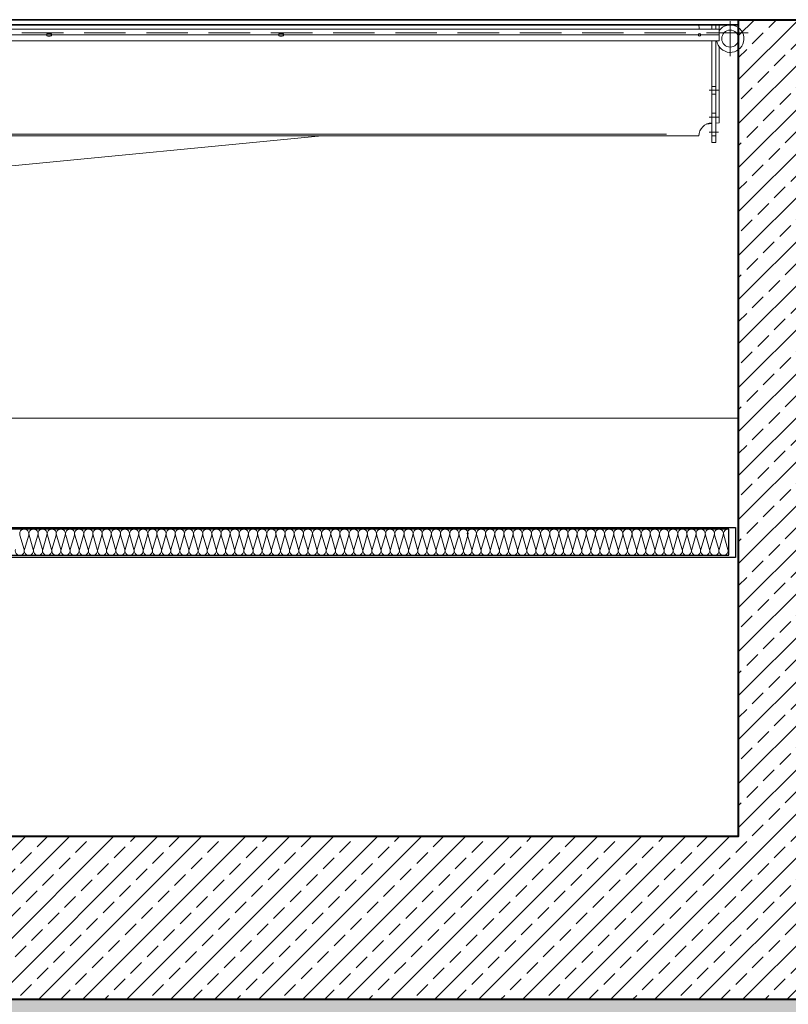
# Model space of a CAD drawing. Header units: millimetres. Extents: x 16720 to 74016, y 25810 to 81213.
# Tile 171 of 256: x 32489 to 32607, y 42122 to 42273. Entities that reach past the tile are written whole.
import ezdxf

# ---------------------------------------------------------------- set-up
doc = ezdxf.new("R2010")
doc.units = ezdxf.units.MM
doc.linetypes.add('DASHED2', pattern=[9.525, 6.35, -3.175])
for name, color, linetype, lineweight in [('1', 7, 'Continuous', 9), ('_GRUBE', 7, 'Continuous', 40), ('_HATCH', 157, 'Continuous', 5), ('_IZOLACJA TERM.', 94, 'BATTING', 9), ('_OPISY', 110, 'Continuous', 9), ('_STAL', 113, 'Continuous', 35), ('_WIDOKOWE', 252, 'Continuous', 9), ('_WYMIAR', 151, 'Continuous', 9), ('_ŚREDNIE', 90, 'Continuous', 25)]:
    doc.layers.add(name, color=color, linetype=linetype, lineweight=lineweight)
doc.styles.add('ROMANS 50', font='romans.shx', dxfattribs={"width": 0.7, "height": 10})
doc.linetypes.add('BATTING', pattern='A,0.00254,-2.54,[134,ltypeshp.shx,S=2.54,R=0,X=-2.54,Y=0],-5.08,[134,ltypeshp.shx,S=2.54,R=180,X=2.54,Y=0],-2.54', length=10.16254)
doc.dimstyles.new('DOM w 50', dxfattribs={"dimscale": 3, "dimtxt": 10, "dimasz": 0.3, "dimexe": 1.25, "dimexo": 2, "dimgap": 1, "dimtad": 1, "dimdec": 0, "dimtxsty": 'ROMANS 50', "dimblk1": 'wymgreg', "dimblk2": 'wymgregII', "dimsah": 1, "dimcen": 2.5, "dimdle": 1, "dimse1": 1, "dimse2": 1, "dimclre": 254, "dimadec": 0, "dimazin": 0, "dimtfac": 1, "dimtdec": 0, "dimtix": 1, "dimtmove": 1, "dimatfit": 3, "dimfxl": 1.25, "dimarcsym": 0})

# ---------------------------------------------------------------- blocks, each defined once
blk = doc.blocks.new('rampa')
at = {"layer": '_IZOLACJA TERM.', "linetype": 'ByBlock', "ltscale": 0.58}
for p, q in [((-708.5, -790.7), (-702.1, -812.7)), ((-695.1, -790.7), (-701.5, -812.7)), ((-694.5, -790.7), (-688.1, -812.7)), ((-681.1, -790.7), (-687.5, -812.7)), ((-680.5, -790.7), (-674.1, -812.7)), ((-667.1, -790.7), (-673.5, -812.7)), ((-666.5, -790.7), (-660.1, -812.7)), ((-653.1, -790.7), (-659.5, -812.7)), ((-652.5, -790.7), (-646.1, -812.7)), ((-639.1, -790.7), (-645.5, -812.7)), ((-638.5, -790.7), (-632.1, -812.7)), ((-625.1, -790.7), (-631.5, -812.7)), ((-624.5, -790.7), (-618.1, -812.7)), ((-611.1, -790.7), (-617.5, -812.7)), ((-610.5, -790.7), (-604.1, -812.7)), ((-597.1, -790.7), (-603.5, -812.7)), ((-596.5, -790.7), (-590.1, -812.7)), ((-583.1, -790.7), (-589.5, -812.7)), ((-582.5, -790.7), (-576.1, -812.7)), ((-569.1, -790.7), (-575.5, -812.7)), ((-568.5, -790.7), (-562.1, -812.7)), ((-555.1, -790.7), (-561.5, -812.7)), ((-554.5, -790.7), (-548.1, -812.7)), ((-541.1, -790.7), (-547.5, -812.7)), ((-540.5, -790.7), (-534.1, -812.7)), ((-527.1, -790.7), (-533.5, -812.7)), ((-526.5, -790.7), (-520.1, -812.7)), ((-513.1, -790.7), (-519.5, -812.7)), ((-512.5, -790.7), (-506.1, -812.7)), ((-499.1, -790.7), (-505.5, -812.7)), ((-498.5, -790.7), (-492.1, -812.7)), ((-485.1, -790.7), (-491.5, -812.7)), ((-484.5, -790.7), (-478.1, -812.7)), ((-471.1, -790.7), (-477.5, -812.7)), ((-470.5, -790.7), (-464.1, -812.7)), ((-457.1, -790.7), (-463.5, -812.7)), ((-456.5, -790.7), (-450.1, -812.7)), ((-443.1, -790.7), (-449.5, -812.7)), ((-442.5, -790.7), (-436.1, -812.7)), ((-429.1, -790.7), (-435.5, -812.7)), ((-428.5, -790.7), (-422.1, -812.7)), ((-415.1, -790.7), (-421.5, -812.7)), ((-414.5, -790.7), (-408.1, -812.7)), ((-401.1, -790.7), (-407.5, -812.7)), ((-400.5, -790.7), (-394.1, -812.7)), ((-387.1, -790.7), (-393.5, -812.7)), ((-386.5, -790.7), (-380.1, -812.7)), ((-373.1, -790.7), (-379.5, -812.7)), ((-372.5, -790.7), (-366.1, -812.7)), ((-359.1, -790.7), (-365.5, -812.7)), ((-358.5, -790.7), (-352.1, -812.7)), ((-345.1, -790.7), (-351.5, -812.7)), ((-344.5, -790.7), (-338.1, -812.7)), ((-331.1, -790.7), (-337.5, -812.7)), ((-330.5, -790.7), (-324.1, -812.7)), ((-317.1, -790.7), (-323.5, -812.7)), ((-316.5, -790.7), (-310.1, -812.7)), ((-303.1, -790.7), (-309.5, -812.7)), ((-302.5, -790.7), (-296.1, -812.7)), ((-289.1, -790.7), (-295.5, -812.7)), ((-288.5, -790.7), (-282.1, -812.7)), ((-275.1, -790.7), (-281.5, -812.7)), ((-274.5, -790.7), (-268.1, -812.7)), ((-261.1, -790.7), (-267.5, -812.7)), ((-260.5, -790.7), (-254.1, -812.7)), ((-247.1, -790.7), (-253.5, -812.7)), ((-246.5, -790.7), (-240.1, -812.7)), ((-233.1, -790.7), (-239.5, -812.7)), ((-232.5, -790.7), (-226.1, -812.7)), ((-219.1, -790.7), (-225.5, -812.7)), ((-218.5, -790.7), (-212.1, -812.7)), ((-205.1, -790.7), (-211.5, -812.7)), ((-204.5, -790.7), (-198.1, -812.7)), ((-191.1, -790.7), (-197.5, -812.7)), ((-190.5, -790.7), (-184.1, -812.7)), ((-177.1, -790.7), (-183.5, -812.7)), ((-176.5, -790.7), (-170.1, -812.7)), ((-163.1, -790.7), (-169.5, -812.7)), ((-162.5, -790.7), (-156.1, -812.7)), ((-149.1, -790.7), (-155.5, -812.7)), ((-148.5, -790.7), (-142.1, -812.7)), ((-135.1, -790.7), (-141.5, -812.7)), ((-134.5, -790.7), (-128.1, -812.7)), ((-121.1, -790.7), (-127.5, -812.7)), ((-120.5, -790.7), (-114.1, -812.7)), ((-107.1, -790.7), (-113.5, -812.7)), ((-106.5, -790.7), (-100.1, -812.7)), ((-93.1, -790.7), (-99.5, -812.7)), ((-92.5, -790.7), (-86.1, -812.7)), ((-79.1, -790.7), (-85.5, -812.7)), ((-78.5, -790.7), (-72.1, -812.7)), ((-65.1, -790.7), (-71.5, -812.7)), ((-64.5, -790.7), (-58.1, -812.7)), ((-51.1, -790.7), (-57.5, -812.7)), ((-50.5, -790.7), (-44.1, -812.7)), ((-37.1, -790.7), (-43.5, -812.7)), ((-36.5, -790.7), (-30.1, -812.7)), ((-23.1, -790.7), (-29.5, -812.7)), ((-23.6, -790.7), (-17.2, -812.7)), ((-10.2, -790.7), (-16.6, -812.7)), ((-9.6, -790.7), (-3.2, -812.7)), ((3.8, -790.7), (-2.6, -812.7)), ((4.4, -790.7), (10.8, -812.7)), ((17.8, -790.7), (11.4, -812.7)), ((18.4, -790.7), (24.8, -812.7)), ((31.8, -790.7), (25.4, -812.7)), ((32.4, -790.7), (38.8, -812.7)), ((45.8, -790.7), (39.4, -812.7)), ((46.4, -790.7), (52.8, -812.7)), ((59.8, -790.7), (53.4, -812.7)), ((60.4, -790.7), (66.8, -812.7)), ((73.8, -790.7), (67.4, -812.7)), ((74.4, -790.7), (80.8, -812.7)), ((87.8, -790.7), (81.4, -812.7)), ((88.4, -790.7), (94.8, -812.7)), ((101.8, -790.7), (95.4, -812.7)), ((102.4, -790.7), (108.8, -812.7)), ((115.8, -790.7), (109.4, -812.7)), ((116.4, -790.7), (122.8, -812.7)), ((129.8, -790.7), (123.4, -812.7)), ((130.4, -790.7), (136.8, -812.7)), ((143.8, -790.7), (137.4, -812.7)), ((144.4, -790.7), (150.8, -812.7)), ((157.8, -790.7), (151.4, -812.7)), ((158.4, -790.7), (164.8, -812.7)), ((171.8, -790.7), (165.4, -812.7)), ((172.4, -790.7), (178.8, -812.7)), ((185.8, -790.7), (179.4, -812.7)), ((186.4, -790.7), (192.8, -812.7)), ((199.8, -790.7), (193.4, -812.7)), ((200.4, -790.7), (206.8, -812.7)), ((213.8, -790.7), (207.4, -812.7)), ((214.4, -790.7), (220.8, -812.7)), ((227.8, -790.7), (221.4, -812.7)), ((228.4, -790.7), (234.8, -812.7)), ((241.8, -790.7), (235.4, -812.7)), ((242.4, -790.7), (248.8, -812.7)), ((255.8, -790.7), (249.4, -812.7)), ((256.4, -790.7), (262.8, -812.7)), ((269.8, -790.7), (263.4, -812.7)), ((270.4, -790.7), (276.8, -812.7)), ((283.8, -790.7), (277.4, -812.7)), ((284.4, -790.7), (290.8, -812.7)), ((297.8, -790.7), (291.4, -812.7)), ((298.4, -790.7), (304.8, -812.7)), ((311.8, -790.7), (305.4, -812.7)), ((312.4, -790.7), (318.8, -812.7)), ((325.8, -790.7), (319.4, -812.7)), ((326.4, -790.7), (332.8, -812.7)), ((339.8, -790.7), (333.4, -812.7)), ((340.4, -790.7), (346.8, -812.7)), ((353.8, -790.7), (347.4, -812.7)), ((354.4, -790.7), (360.8, -812.7)), ((367.8, -790.7), (361.4, -812.7)), ((368.4, -790.7), (374.8, -812.7))]:
    blk.add_line(p, q, dxfattribs=at)
for centre, start, end in [((-701.8, -788.7), 343.7398, 196.2602), ((-687.8, -788.7), 343.7398, 196.2602), ((-673.8, -788.7), 343.7398, 196.2602), ((-659.8, -788.7), 343.7398, 196.2602), ((-645.8, -788.7), 343.7398, 196.2602), ((-631.8, -788.7), 343.7398, 196.2602), ((-617.8, -788.7), 343.7398, 196.2602), ((-603.8, -788.7), 343.7398, 196.2602), ((-589.8, -788.7), 343.7398, 196.2602), ((-575.8, -788.7), 343.7398, 196.2602), ((-561.8, -788.7), 343.7398, 196.2602), ((-547.8, -788.7), 343.7398, 196.2602), ((-533.8, -788.7), 343.7398, 196.2602), ((-519.8, -788.7), 343.7398, 196.2602), ((-505.8, -788.7), 343.7398, 196.2602), ((-491.8, -788.7), 343.7398, 196.2602), ((-477.8, -788.7), 343.7398, 196.2602), ((-463.8, -788.7), 343.7398, 196.2602), ((-449.8, -788.7), 343.7398, 196.2602), ((-435.8, -788.7), 343.7398, 196.2602), ((-421.8, -788.7), 343.7398, 196.2602), ((-407.8, -788.7), 343.7398, 196.2602), ((-393.8, -788.7), 343.7398, 196.2602), ((-379.8, -788.7), 343.7398, 196.2602), ((-365.8, -788.7), 343.7398, 196.2602), ((-351.8, -788.7), 343.7398, 196.2602), ((-337.8, -788.7), 343.7398, 196.2602), ((-323.8, -788.7), 343.7398, 196.2602), ((-309.8, -788.7), 343.7398, 196.2602), ((-295.8, -788.7), 343.7398, 196.2602), ((-281.8, -788.7), 343.7398, 196.2602), ((-267.8, -788.7), 343.7398, 196.2602), ((-253.8, -788.7), 343.7398, 196.2602), ((-239.8, -788.7), 343.7398, 196.2602), ((-225.8, -788.7), 343.7398, 196.2602), ((-211.8, -788.7), 343.7398, 196.2602), ((-197.8, -788.7), 343.7398, 196.2602), ((-183.8, -788.7), 343.7398, 196.2602), ((-169.8, -788.7), 343.7398, 196.2602), ((-155.8, -788.7), 343.7398, 196.2602), ((-141.8, -788.7), 343.7398, 196.2602), ((-127.8, -788.7), 343.7398, 196.2602), ((-113.8, -788.7), 343.7398, 196.2602), ((-99.8, -788.7), 343.7398, 196.2602), ((-85.8, -788.7), 343.7398, 196.2602), ((-71.8, -788.7), 343.7398, 196.2602), ((-57.8, -788.7), 343.7398, 196.2602), ((-43.8, -788.7), 343.7398, 196.2602), ((-29.8, -788.7), 343.7398, 196.2602), ((-16.9, -788.7), 343.7398, 196.2602), ((-2.9, -788.7), 343.7398, 196.2602), ((11.1, -788.7), 343.7398, 196.2602), ((25.1, -788.7), 343.7398, 196.2602), ((39.1, -788.7), 343.7398, 196.2602), ((53.1, -788.7), 343.7398, 196.2602), ((67.1, -788.7), 343.7398, 196.2602), ((81.1, -788.7), 343.7398, 196.2602), ((95.1, -788.7), 343.7398, 196.2602), ((109.1, -788.7), 343.7398, 196.2602), ((123.1, -788.7), 343.7398, 196.2602), ((137.1, -788.7), 343.7398, 196.2602), ((151.1, -788.7), 343.7398, 196.2602), ((165.1, -788.7), 343.7398, 196.2602), ((179.1, -788.7), 343.7398, 196.2602), ((193.1, -788.7), 343.7398, 196.2602), ((207.1, -788.7), 343.7398, 196.2602), ((221.1, -788.7), 90, 196.2602), ((221.1, -788.7), 343.7398, 90), ((235.1, -788.7), 343.7398, 196.2602), ((249.1, -788.7), 343.7398, 196.2602), ((263.1, -788.7), 343.7398, 196.2602), ((277.1, -788.7), 343.7398, 196.2602), ((291.1, -788.7), 343.7398, 196.2602), ((305.1, -788.7), 343.7398, 196.2602), ((319.1, -788.7), 343.7398, 196.2602), ((333.1, -788.7), 343.7398, 196.2602), ((347.1, -788.7), 343.7398, 196.2602), ((361.1, -788.7), 343.7398, 196.2602), ((375.1, -788.7), 78.9026, 196.2602), ((-708.8, -814.7), 163.7398, 16.2602), ((-694.8, -814.7), 163.7398, 16.2602), ((-680.8, -814.7), 163.7398, 16.2602), ((-666.8, -814.7), 163.7398, 16.2602), ((-652.8, -814.7), 163.7398, 16.2602), ((-638.8, -814.7), 163.7398, 16.2602), ((-624.8, -814.7), 163.7398, 16.2602), ((-610.8, -814.7), 163.7398, 16.2602), ((-596.8, -814.7), 163.7398, 16.2602), ((-582.8, -814.7), 163.7398, 16.2602), ((-568.8, -814.7), 163.7398, 16.2602), ((-554.8, -814.7), 163.7398, 16.2602), ((-540.8, -814.7), 163.7398, 16.2602), ((-526.8, -814.7), 163.7398, 16.2602), ((-512.8, -814.7), 163.7398, 16.2602), ((-498.8, -814.7), 163.7398, 16.2602), ((-484.8, -814.7), 163.7398, 16.2602), ((-470.8, -814.7), 163.7398, 16.2602), ((-456.8, -814.7), 163.7398, 16.2602), ((-442.8, -814.7), 163.7398, 16.2602), ((-428.8, -814.7), 163.7398, 16.2602), ((-414.8, -814.7), 163.7398, 16.2602), ((-400.8, -814.7), 163.7398, 16.2602), ((-386.8, -814.7), 163.7398, 16.2602), ((-372.8, -814.7), 163.7398, 16.2602), ((-358.8, -814.7), 163.7398, 16.2602), ((-344.8, -814.7), 163.7398, 16.2602), ((-330.8, -814.7), 163.7398, 16.2602), ((-316.8, -814.7), 163.7398, 16.2602), ((-302.8, -814.7), 163.7398, 16.2602), ((-288.8, -814.7), 163.7398, 16.2602), ((-274.8, -814.7), 163.7398, 16.2602), ((-260.8, -814.7), 163.7398, 16.2602), ((-246.8, -814.7), 163.7398, 16.2602), ((-232.8, -814.7), 163.7398, 16.2602), ((-218.8, -814.7), 163.7398, 16.2602), ((-204.8, -814.7), 163.7398, 16.2602), ((-190.8, -814.7), 163.7398, 16.2602), ((-176.8, -814.7), 163.7398, 16.2602), ((-162.8, -814.7), 163.7398, 16.2602), ((-148.8, -814.7), 163.7398, 16.2602), ((-134.8, -814.7), 163.7398, 16.2602), ((-120.8, -814.7), 163.7398, 16.2602), ((-106.8, -814.7), 163.7398, 16.2602), ((-92.8, -814.7), 163.7398, 16.2602), ((-78.8, -814.7), 163.7398, 16.2602), ((-64.8, -814.7), 163.7398, 16.2602), ((-50.8, -814.7), 163.7398, 16.2602), ((-36.8, -814.7), 163.7398, 16.2602), ((-22.8, -814.7), 163.7398, 265.4665), ((-23.9, -814.7), 274.5335, 16.2602), ((-9.9, -814.7), 163.7398, 16.2602), ((4.1, -814.7), 163.7398, 16.2602), ((18.1, -814.7), 163.7398, 16.2602), ((32.1, -814.7), 163.7398, 16.2602), ((46.1, -814.7), 163.7398, 16.2602), ((60.1, -814.7), 163.7398, 16.2602), ((74.1, -814.7), 163.7398, 16.2602), ((88.1, -814.7), 163.7398, 16.2602), ((102.1, -814.7), 163.7398, 16.2602), ((116.1, -814.7), 163.7398, 16.2602), ((130.1, -814.7), 163.7398, 16.2602), ((144.1, -814.7), 163.7398, 16.2602), ((158.1, -814.7), 163.7398, 16.2602), ((172.1, -814.7), 163.7398, 16.2602), ((186.1, -814.7), 163.7398, 16.2602), ((200.1, -814.7), 163.7398, 16.2602), ((214.1, -814.7), 163.7398, 16.2602), ((228.1, -814.7), 163.7398, 16.2602), ((242.1, -814.7), 163.7398, 16.2602), ((256.1, -814.7), 163.7398, 16.2602), ((270.1, -814.7), 163.7398, 16.2602), ((284.1, -814.7), 163.7398, 16.2602), ((298.1, -814.7), 163.7398, 16.2602), ((312.1, -814.7), 163.7398, 16.2602), ((326.1, -814.7), 163.7398, 16.2602), ((340.1, -814.7), 163.7398, 16.2602), ((354.1, -814.7), 163.7398, 16.2602), ((368.1, -814.7), 163.7398, 16.2602)]:
    blk.add_arc(centre, 7, start, end, dxfattribs=at)
at = {"layer": '_STAL'}
for p, q in [((-2464.9, -2), (390.4, -2)), ((330.4, -10), (-1058.6, -10)), ((350.4, -10), (330.4, -10)), ((356.4, -10), (350.4, -10)), ((378.4, -10), (356.4, -10)), ((356.4, -10), (361.4, -10)), ((390.4, -10), (378.4, -10)), ((390.4, -2), (390.4, -10))]:
    blk.add_line(p, q, dxfattribs=at)
at = {"layer": '_WIDOKOWE'}
for p, q in [((350.4, -16.4), (350.4, -10)), ((356.4, -16.4), (356.4, -10)), ((361.4, -18.7), (361.4, -10)), ((378.4, -4), (378.4, -58)), ((361.4, -16.4), (-871.4, -16.4)), ((-871.1, -25), (333.5, -25)), ((-665.8, -22.9), (-662, -22.9)), ((-662, -27.1), (-665.8, -27.1)), ((-310.8, -22.9), (-307, -22.9)), ((-307, -27.1), (-310.8, -27.1)), ((333.5, -25), (360.4, -25)), ((361.4, -16.4), (361.4, -18.7)), ((361.4, -18.7), (361.4, -34.2)), ((-869.6, -34.2), (361.4, -34.2)), ((350.4, -107.9), (350.4, -34.2)), ((356.4, -190), (356.4, -34.2)), ((361.4, -160), (361.4, -43.3)), ((350.4, -104), (356.4, -104)), ((360.4, -110), (346.4, -110)), ((350.4, -160), (350.4, -107.9)), ((350.4, -160), (350.4, -107.9)), ((350.4, -116), (356.4, -116)), ((350.4, -145), (356.4, -145)), ((350.4, -161.1), (342, -161.9)), ((360.4, -151), (346.4, -151)), ((350.4, -190), (350.4, -160)), ((361.4, -160), (356.4, -160.5)), ((-1545.6, -177), (280.7, -177)), ((-1154.7, -180), (330.4, -180)), ((-246.6, -180), (-785.1, -231.8)), ((360.4, -174), (346.4, -174)), ((350.4, -180), (356.4, -180)), ((350.4, -190), (356.4, -190))]:
    blk.add_line(p, q, dxfattribs=at)
for centre, radius in [((331.4, -25), 2.1), ((378.4, -31), 13)]:
    blk.add_circle(centre, radius, dxfattribs=at)
for centre, radius, start, end in [((350.4, -10), 20, 180, 198.6538), ((378.4, -31), 21, 188.7566, 144.0495), ((-665.8, -25), 2.1, 90, 270), ((-662, -25), 2.1, 270, 90), ((-310.8, -25), 2.1, 90, 270), ((-307, -25), 2.1, 270, 90), ((350.4, -180), 20, 90, 180)]:
    blk.add_arc(centre, radius, start, end, dxfattribs=at)
at = {"layer": '_ŚREDNIE'}
for p, q in [((-1033.5, -779), (386.4, -779)), ((376.4, -781.7), (-1023.5, -781.7)), ((376.4, -821.7), (376.4, -781.7)), ((386.4, -779), (386.4, -825)), ((386.4, -825), (-1033.5, -825)), ((-1023.5, -821.7), (376.4, -821.7))]:
    blk.add_line(p, q, dxfattribs=at)
blk = doc.blocks.new('wymgreg')
at = {"layer": '1'}
for p, q in [((0, 5.67), (0, -5.67)), ((0, 0), (4.95, 4.95)), ((0, 0), (-4.95, -4.95)), ((4.77, 0), (-3.89, 0))]:
    blk.add_line(p, q, dxfattribs=at)
blk = doc.blocks.new('wymgregII')
at = {"layer": '1', "rotation": 180}
blk.add_blockref('wymgreg', (0, 0), dxfattribs=at)
blk = doc.blocks.new('*D6474')
at = {"layer": '_WYMIAR', "color": 0, "lineweight": -2}
blk.add_line((32032.58, 42148.67), (32032.58, 43520.25), dxfattribs=at)
at = {"layer": 'Defpoints', "color": 0}
for p in [(32032.58, 43521.15), (33746.71, 43521.15), (32311.71, 42147.77)]:
    blk.add_point(p, dxfattribs=at)
at = {"layer": '_WYMIAR', "color": 0, "linetype": 'ByBlock', "lineweight": -2, "xscale": 0.8999999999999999, "yscale": 0.8999999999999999, "zscale": 0.8999999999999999}
for name, p, rotation in [('wymgregII', (32032.58, 43521.15), 90), ('wymgreg', (32032.58, 42147.77), 270)]:
    blk.add_blockref(name, p, dxfattribs=dict(at, rotation=rotation))
at = {"layer": '_WYMIAR', "color": 0, "insert": (32024.58, 42834.46), "char_height": 10, "attachment_point": 5, "rotation": 90, "style": 'ROMANS 50'}
blk.add_mtext('1373', dxfattribs=at)
blk = doc.blocks.new('*D6658')
at = {"layer": '_WYMIAR', "color": 0, "lineweight": -2}
blk.add_line((32013.42, 42271.65), (32013.42, 43263.42), dxfattribs=at)
at = {"layer": 'Defpoints', "color": 0}
for p in [(32013.42, 43264.32), (32290.13, 43264.32), (32597.44, 42270.75)]:
    blk.add_point(p, dxfattribs=at)
at = {"layer": '_WYMIAR', "color": 0, "linetype": 'ByBlock', "lineweight": -2, "xscale": 0.8999999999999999, "yscale": 0.8999999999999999, "zscale": 0.8999999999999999}
for name, p, rotation in [('wymgregII', (32013.42, 43264.32), 90), ('wymgreg', (32013.42, 42270.75), 270)]:
    blk.add_blockref(name, p, dxfattribs=dict(at, rotation=rotation))
at = {"layer": '_WYMIAR', "color": 0, "insert": (32005.42, 42767.53), "char_height": 10, "attachment_point": 5, "rotation": 90, "style": 'ROMANS 50'}
blk.add_mtext('994', dxfattribs=at)
blk = doc.blocks.new('*D6661')
at = {"layer": '_WYMIAR', "color": 0, "lineweight": -2}
blk.add_line((32013.42, 42269.85), (32013.42, 42147.67), dxfattribs=at)
at = {"layer": 'Defpoints', "color": 0}
for p in [(32597.44, 42270.75), (32013.42, 42146.77), (32216.7, 42146.77)]:
    blk.add_point(p, dxfattribs=at)
at = {"layer": '_WYMIAR', "color": 0, "linetype": 'ByBlock', "lineweight": -2, "xscale": 0.8999999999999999, "yscale": 0.8999999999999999, "zscale": 0.8999999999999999}
for name, p, rotation in [('wymgreg', (32013.42, 42270.75), 90), ('wymgregII', (32013.42, 42146.77), 270)]:
    blk.add_blockref(name, p, dxfattribs=dict(at, rotation=rotation))
at = {"layer": '_WYMIAR', "color": 0, "insert": (32005.42, 42208.76), "char_height": 10, "attachment_point": 5, "rotation": 90, "style": 'ROMANS 50'}
blk.add_mtext('123', dxfattribs=at)
blk = doc.blocks.new('*D6663')
at = {"layer": '_WYMIAR', "color": 0, "lineweight": -2}
blk.add_line((31996.03, 42271.65), (31996.03, 43520.25), dxfattribs=at)
at = {"layer": 'Defpoints', "color": 0}
for p in [(31996.03, 43521.15), (33746.71, 43521.15), (32293.55, 42270.75)]:
    blk.add_point(p, dxfattribs=at)
at = {"layer": '_WYMIAR', "color": 0, "linetype": 'ByBlock', "lineweight": -2, "xscale": 0.8999999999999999, "yscale": 0.8999999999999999, "zscale": 0.8999999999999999}
for name, p, rotation in [('wymgregII', (31996.03, 43521.15), 90), ('wymgreg', (31996.03, 42270.75), 270)]:
    blk.add_blockref(name, p, dxfattribs=dict(at, rotation=rotation))
at = {"layer": '_WYMIAR', "color": 0, "insert": (31988.03, 42895.95), "char_height": 10, "attachment_point": 5, "rotation": 90, "style": 'ROMANS 50'}
blk.add_mtext('1250', dxfattribs=at)

msp = doc.modelspace()

# ---------------------------------------------------------------- hatches: boundary and pattern name
at = {"layer": '_HATCH'}
h = msp.add_hatch(dxfattribs=at)
h.set_pattern_fill('ANSI33', color=256, scale=0.75)
h.set_pattern_definition([(45, (-154994.024, 6872.2466), (-3.36759605, 3.36759605), []), (45, (-154990.6563, 6872.2466), (-3.36759605, 3.36759605), [2.38125, -1.190625])])
h.paths.add_polyline_path([(32311.71, 42129.77), (32311.71, 42077.75), (32335.71, 42077.75), (32335.71, 42122.77), (32623.19, 42122.77), (32623.19, 42249.75), (32623.19, 42264.75), (32623.19, 42272.75), (32599.19, 42272.75), (32599.19, 42147.77), (32311.71, 42147.77), (32311.71, 42139.77)])
h = msp.add_hatch(dxfattribs=at)
h.set_pattern_fill('AR-SAND', color=157, scale=0.08, angle=45)
h.paths.add_polyline_path([(35181.71, 42212.75), (35181.71, 42077.75), (35157.71, 42077.75), (35157.71, 42239.75), (32623.19, 42239.75), (32623.19, 42122.77), (32335.71, 42122.77), (32335.71, 42077.75), (32311.71, 42077.75), (32311.71, 42129.77), (32208.12, 42128.47), (30676.42, 42195.2), (30666.87, 42204.75), (30612.14, 42204.75), (30645.36, 42171.53), (32226.82, 42102.63), (32281.71, 42047.75), (32365.71, 42047.75), (32410.73, 42092.77), (32648.19, 42092.77), (32770.17, 42214.75), (34960.71, 42214.75), (35127.71, 42047.75), (35211.71, 42047.75), (35376.71, 42212.75)])

# ---------------------------------------------------------------- linework, layer by layer
at = {"layer": '_GRUBE'}
msp.add_lwpolyline([(32599.19, 42272.75), (32623.19, 42272.75), (32623.19, 42122.77), (32335.71, 42122.77), (32335.71, 42077.75), (32311.71, 42077.75), (32311.71, 42147.77), (32599.19, 42147.77)], close=True, dxfattribs=at)
at = {"layer": '_OPISY', "linetype": 'DASHED2'}
msp.add_line((32600.64, 42270.75), (32223.2, 42270.75), dxfattribs=at)
at = {"layer": '_WIDOKOWE'}
msp.add_line((32311.71, 42211.75), (32599.19, 42211.75), dxfattribs=at)
msp.add_lwpolyline([(32311.71, 42147.77), (32311.71, 42272.75), (32599.19, 42272.75)], dxfattribs=at)

# ---------------------------------------------------------------- block references
at = {"xscale": 0.1, "yscale": 0.1, "zscale": 0.1}
msp.add_blockref('rampa', (32560.07, 42272.95), dxfattribs=at)

# ---------------------------------------------------------------- dimensions: what is measured, and where the dimension line sits
at = {"layer": '_WYMIAR'}
for base, p1, p2, picture, middle in [((31996.03, 43521.15), (32293.55, 42270.75), (33746.71, 43521.15), '*D6663', (31988.03, 42895.95)), ((32032.58, 43521.15), (32311.71, 42147.77), (33746.71, 43521.15), '*D6474', (32024.58, 42834.46)), ((32013.42, 43264.32), (32597.44, 42270.75), (32290.13, 43264.32), '*D6658', (32005.42, 42767.53))]:
    dim = msp.add_linear_dim(base=base, p1=p1, p2=p2, angle=90, dimstyle='DOM w 50', override={"dimtxsty": 'ROMANS 50'}, dxfattribs=at)
    dim.commit()
    dim.dimension.update_dxf_attribs({"geometry": picture, "text_midpoint": middle})
dim = msp.add_linear_dim(base=(32013.42, 42146.77), p1=(32597.44, 42270.75), p2=(32216.7, 42146.77), angle=90, text='123', dimstyle='DOM w 50', override={"dimtxsty": 'ROMANS 50'}, dxfattribs=at)
dim.commit()
dim.dimension.update_dxf_attribs({"geometry": '*D6661', "text_midpoint": (32005.42, 42208.76)})

doc.saveas('drawing.dxf')
